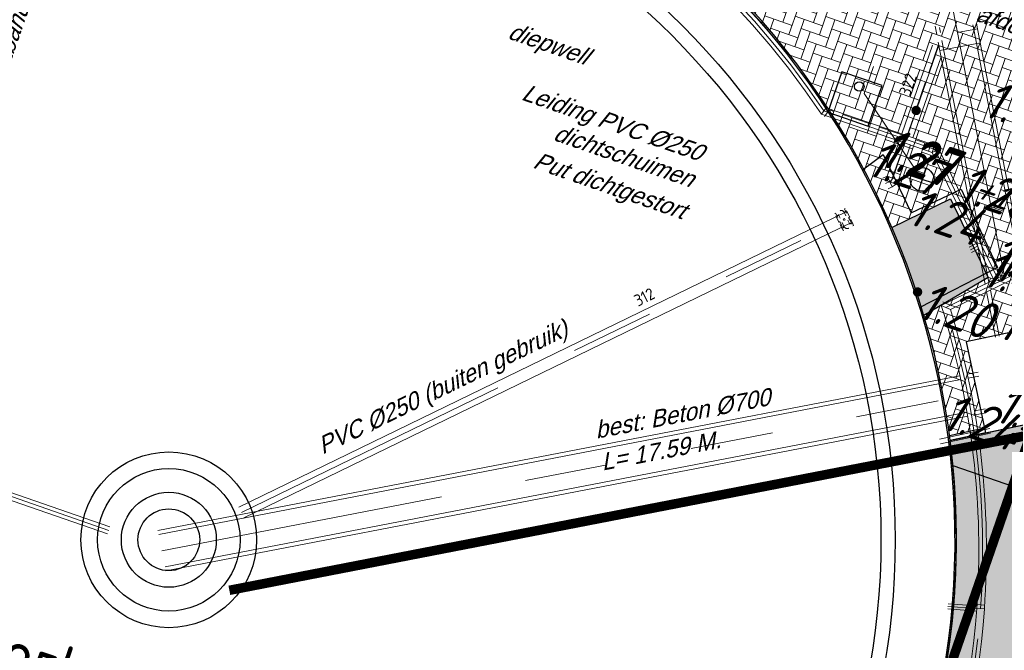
# Model space of a CAD drawing. Header units: metres. Extents: x 128615 to 129083, y 455669 to 456034.
# Tile 100 of 158: x 128841 to 128862, y 455804 to 455817. Entities that reach past the tile are written whole.
import ezdxf
from ezdxf.enums import TextEntityAlignment as Align
from ezdxf.lldxf.tags import DXFTag

# ---------------------------------------------------------------- set-up
doc = ezdxf.new("R2010")
doc.units = ezdxf.units.M
for name, pattern in [('DASHED', [19.049999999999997, 12.7, -6.35]), ('RI-AWZI_PROCESLEIDING', [18.450000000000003, 6, -1.8, 1.75, -1.8, 1.75, -1.8, 1.75, -1.8]), ('RI-AWZI_SLIBLEIDING', [11, 5, -3, 0, -3]), ('RI-AWZI_TERREINRIOLERING', [19.8, 6, -1.8, 2.4, -1.8, 1.8, -1.8, 2.4, -1.8])]:
    doc.linetypes.add(name, pattern=pattern)
for name, color, linetype, lineweight in [('B-CO-BC-BETONVORM-G', 50, 'Continuous', 18), ('B-WE-OG-HOOGTELIJN-G', 7, 'Continuous', 18), ('B-XX-RI-AWZI_PROCESLEIDING-G', 30, 'RI-AWZI_PROCESLEIDING', 18), ('B-XX-RI-AWZI_SLIBLEIDING-G', 40, 'RI-AWZI_SLIBLEIDING', 18), ('B-XX-RI-AWZI_TERREINRIOLERING-G', 10, 'RI-AWZI_TERREINRIOLERING', 18), ('B-XX-VH-BESTRATING-V', 1, 'Continuous', 18), ('B-XX-VH-BETONPLAAT-V', 1, 'Continuous', 18), ('X-XX-AL-T25', 7, 'Continuous', 25)]:
    doc.layers.add(name, color=color, linetype=linetype, lineweight=lineweight)
for name, color, linetype in [('B-ME-WA-HYDRANT-G', 7, 'Continuous'), ('B-XX-GR-GRAS-G', 90, 'Continuous'), ('B-XX-GR-KRUIDEN-G', 98, 'Continuous'), ('B-XX-KL-ELEKTRA-G_HDSR', 190, 'HDSR_Elektra'), ('B-XX-OG-BEBOUWING-G', 1, 'Continuous'), ('B-XX-RI-AWZI_PROCESLEIDING-T25_HDSR', 7, 'Continuous'), ('B-XX-VH-BESTRATING-T25', 7, 'Continuous'), ('B-XX-VH-KANTVERHARDING-G', 60, 'Continuous')]:
    doc.layers.add(name, color=color, linetype=linetype)
doc.styles.add('ISO', font='Iso.shx', dxfattribs={"height": 50})
doc.styles.get("Standard").update_dxf_attribs({"font": 'arial.ttf'})
doc.styles.add('TAUW-ISOCP', font='tcb_isocp.shx')
doc.styles.add('tcb_isocp', font='tcb_isocp.shx')
doc.styles.add('WB025', font='ISO.SHX', dxfattribs={"height": 2.5})
tags = doc.linetypes.add('HDSR_Elektra', pattern='A,25,-2,["E",Standard,S=1.5,R=0,X=0,Y=-0.75],-4', length=31).pattern_tags.tags
tags[6] = DXFTag(74, 10)
pattern_1 = [(340.9065815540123, (128738.9979208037, 455858.1422880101), (0.8077808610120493, 0.3923519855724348), [0.3174999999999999, -0.9525]), (70.90658155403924, (128739.0960088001, 455857.9403427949), (-0.3923519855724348, 0.8077808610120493), [0.3174999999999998, -0.9524999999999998])]
pattern_2 = [(340.9065815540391, (128738.9979208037, 455858.1422880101), (0.1269369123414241, 0.124052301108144), [0, -0.1587499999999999])]

# ---------------------------------------------------------------- blocks, each defined once
blk = doc.blocks.new('meAF250T-Z')
for p, q in [((-250, 159.5), (-247, 162.5)), ((-250, 159.5), (-250, -159.5)), ((-247, 200), (-247, -200)), ((-247, 200), (-228, 200)), ((-228, -200), (-228, 200)), ((-221.746318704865, 144.1011502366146), (-189.318191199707, 136.8474901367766)), ((-189.3141596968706, 143.7704380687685), (-189.4775952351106, -136.8831463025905)), ((-60.68584030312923, 143.7704380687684), (-60.6818088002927, 136.8474901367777)), ((-28.25368129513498, 144.1011502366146), (-60.68180880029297, 136.8474901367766)), ((-60.6818088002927, 136.8474901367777), (-60.67803365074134, -136.8483345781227)), ((-3, 200), (-22, 200)), ((-22, -200), (-22, 200)), ((-3, 200), (-3, -200)), ((0, 159.5), (-3, 162.5)), ((0, 159.5), (0, -159.5)), ((-247, -162.5), (-250, -159.5)), ((-228, -200), (-247, -200)), ((-189.3219663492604, -136.8483345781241), (-221.746318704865, -144.1011502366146)), ((-60.67803365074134, -136.8483345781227), (-60.68584030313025, -143.7704380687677)), ((-60.67803365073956, -136.8483345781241), (-28.25368129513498, -144.1011502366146)), ((-22, -200), (-3, -200)), ((-3, -162.5), (0, -159.5))]:
    blk.add_line(p, q)
blk.add_lwpolyline([(-140, 15.00000000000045), (-110, 15.00000000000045), (-110, -14.99999999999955), (-140, -14.99999999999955)], close=True)
for centre, radius, start, end in [((-220, 151.908222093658), 8, 180, 257.3913932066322), ((-124.9999999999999, 140.0000000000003), 64.42458646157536, 3.355143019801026, 176.6448569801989), ((-30, 151.908222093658), 8, 282.6086067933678, 7.016477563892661e-15), ((-220, -151.908222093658), 8.000000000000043, 102.6086067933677, 180), ((-125.0000000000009, -139.9999999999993), 64.42458646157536, 177.2010900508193, 356.6448569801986), ((-30, -151.908222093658), 8.000000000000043, 7.016477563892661e-15, 77.39139320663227)]:
    blk.add_arc(centre, radius, start, end)
for p in [(-250, 0), (-125, 204.4245864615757), (0, 0)]:
    blk.add_point(p)
blk = doc.blocks.new('zuhydrt1')
for p, q in [((0, -0.5), (0, 0.5035136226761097)), ((-0.5, 0), (0.5, 0))]:
    blk.add_line(p, q)
at = {"color": 15}
blk.add_line((0, -0.5), (0, -0.5), dxfattribs=at)
blk.add_line((0, -0.5), (0, -0.5), dxfattribs=at)
blk.add_circle((0, 0), 0.5)

msp = doc.modelspace()

# ---------------------------------------------------------------- hatches: boundary and pattern name
at = {"layer": 'B-XX-GR-GRAS-G'}
h = msp.add_hatch(dxfattribs=at)
h.set_pattern_fill('CROSS', color=256, scale=0.09999999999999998, angle=-116.5632943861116, style=0)
h.set_pattern_definition(pattern_1)
h.paths.add_polyline_path([(128845.8675353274, 455784.6485665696), (128847.5685110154, 455784.0597697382), (128847.7647766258, 455784.6267616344), (128846.0638009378, 455785.2155584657)])
h.paths.add_polyline_path([(128967.1055860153, 455860.4144094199), (128969.4210054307, 455866.8918425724), (128880.9006920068, 455904.409712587), (128810.0577815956, 455927.1027515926), (128808.0815679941, 455921.3936663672), (128811.5859768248, 455919.9881814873), (128842.9440111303, 455909.6012506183), (128874.3253125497, 455899.2845629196), (128897.3942134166, 455890.0887698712), (128932.249899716, 455875.2515896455), (128958.9784740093, 455863.874893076)])
edge = h.paths.add_edge_path()
edge.add_line((128984.0843231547, 455804.1850891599), (128953.5143684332, 455822.3927003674))
edge.add_line((128953.5143684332, 455822.3927003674), (128931.0817976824, 455759.6371250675))
edge.add_line((128931.0817976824, 455759.6371250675), (128923.691293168, 455762.2048782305))
edge.add_line((128923.691293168, 455762.2048782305), (128914.0269830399, 455765.5502024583))
edge.add_line((128914.0269830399, 455765.5502024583), (128897.845598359, 455770.6508317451))
edge.add_line((128897.845598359, 455770.6508317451), (128884.7246261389, 455774.2573768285))
edge.add_line((128884.7246261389, 455774.2573768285), (128872.548293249, 455777.8537726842))
edge.add_line((128872.548293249, 455777.8537726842), (128866.079626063, 455781.0475949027))
edge.add_line((128866.079626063, 455781.0475949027), (128866.0212588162, 455781.0678178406))
edge.add_line((128866.0212588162, 455781.0678178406), (128863.5642032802, 455773.7248399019))
edge.add_line((128863.5642032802, 455773.7248399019), (128871.5285838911, 455771.3053608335))
edge.add_line((128871.5285838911, 455771.3053608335), (128871.6722959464, 455771.410655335))
edge.add_arc((128873.3846396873, 455770.369334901), 2.004113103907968, 78.24944847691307, 148.6951358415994, ccw=False)
edge.add_line((128873.7927796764, 455772.3314488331), (128875.0821999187, 455772.0165345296))
edge.add_line((128875.0821999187, 455772.0165345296), (128927.2955738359, 455757.61301808))
edge.add_line((128927.2955738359, 455757.61301808), (128956.895554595, 455749.1705929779))
edge.add_line((128956.895554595, 455749.1705929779), (128984.0843231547, 455804.1850891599))
h = msp.add_hatch(dxfattribs=at)
h.set_pattern_fill('DOTS', color=256, scale=0.09999999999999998, angle=-116.5632943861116, style=0)
h.set_pattern_definition(pattern_2)
edge = h.paths.add_edge_path()
edge.add_line((128828.9802499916, 455818.8753104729), (128832.0014996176, 455827.691727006))
edge.add_line((128832.0014996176, 455827.691727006), (128839.6962634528, 455825.01205601))
edge.add_line((128839.6962634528, 455825.01205601), (128847.2295701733, 455822.3886118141))
edge.add_arc((128844.4592124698, 455806.0338404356), 16.58774935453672, 80.3858485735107, 190.0172091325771)
edge.add_line((128828.1243341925, 455803.1485015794), (128824.034348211, 455804.6880444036))
edge.add_line((128824.034348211, 455804.6880444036), (128827.3804409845, 455814.2068506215))
edge.add_line((128827.3804409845, 455814.2068506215), (128828.7857421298, 455818.307710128))
edge.add_line((128828.7857421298, 455818.307710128), (128829.4637832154, 455818.0730045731))
edge.add_line((128829.4637832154, 455818.0730045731), (128829.377477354, 455817.8236754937))
edge.add_line((128829.377477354, 455817.8236754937), (128830.4378732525, 455817.4566168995))
edge.add_line((128830.4378732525, 455817.4566168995), (128830.8067505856, 455818.5222669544))
edge.add_line((128830.8067505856, 455818.5222669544), (128829.7463546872, 455818.8893255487))
edge.add_line((128829.7463546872, 455818.8893255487), (128829.6600488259, 455818.6399964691))
edge.add_line((128829.6600488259, 455818.6399964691), (128828.9802499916, 455818.8753104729))
h = msp.add_hatch(dxfattribs=at)
h.set_pattern_fill('CROSS', color=256, scale=0.09999999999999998, angle=-116.5632943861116, style=0)
h.set_pattern_definition(pattern_1)
h.paths.add_polyline_path([(128776.6499536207, 455806.6590685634), (128776.258024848, 455806.1407220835), (128775.6439353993, 455806.3532906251), (128775.6563360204, 455807.0030116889), (128776.2780894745, 455807.1919928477)], flags=16)
h.paths.add_polyline_path([(128775.8470577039, 455806.4984893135), (128776.2439520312, 455806.3611033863), (128776.4205910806, 455806.8713960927), (128776.0236967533, 455807.00878202)], flags=0)
h.paths.add_polyline_path([(128823.7268470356, 455791.2124598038), (128825.4278227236, 455790.6236629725), (128825.624088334, 455791.1906548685), (128823.923112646, 455791.7794516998)], flags=16)
h.paths.add_polyline_path([(128847.1121172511, 455784.2177515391), (128847.5685110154, 455784.0597697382), (128847.5304863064, 455784.2200212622), (128847.3773920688, 455784.2428481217)], flags=16)
edge = h.paths.add_edge_path()
edge.add_line((128756.5752368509, 455815.2638754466), (128754.6963947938, 455809.7047080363))
edge.add_line((128754.6963947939, 455809.7047080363), (128774.7797492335, 455801.9906440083))
edge.add_line((128774.7797492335, 455801.9906440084), (128793.6903473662, 455795.4446949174))
edge.add_line((128793.6903473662, 455795.4446949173), (128824.7323112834, 455785.9985302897))
edge.add_line((128824.7323112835, 455785.9985302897), (128849.5897289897, 455778.8365583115))
edge.add_arc((128849.0360099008, 455776.9147375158), 1.999999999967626, 38.44325241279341, 73.92713842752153, ccw=False)
edge.add_line((128850.6024585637, 455778.158215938), (128851.6524541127, 455777.4549122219))
edge.add_line((128851.6524541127, 455777.4549122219), (128858.7863596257, 455775.3306783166))
edge.add_line((128858.7863596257, 455775.3306783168), (128861.4020115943, 455782.879947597))
edge.add_line((128861.4020115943, 455782.879947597), (128860.9950774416, 455783.0209411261))
edge.add_line((128860.9950774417, 455783.020941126), (128860.7365559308, 455782.8648072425))
edge.add_arc((128855.7646590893, 455783.3167730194), 4.992397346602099, -192.77180062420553, -5.194144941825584, ccw=False)
edge.add_line((128850.8957822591, 455784.4204349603), (128849.430526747, 455784.8790451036))
edge.add_line((128849.430526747, 455784.8790451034), (128801.8331784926, 455798.989894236))
edge.add_line((128801.8331784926, 455798.9898942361), (128772.2414243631, 455809.5352047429))
edge.add_line((128772.2414243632, 455809.5352047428), (128758.9951107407, 455814.2661693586))
edge.add_line((128758.9951107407, 455814.2661693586), (128756.5752368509, 455815.2638754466))
h = msp.add_hatch(dxfattribs=at)
h.set_pattern_fill('DOTS', color=256, scale=0.09999999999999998, angle=-116.5632943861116, style=0)
h.set_pattern_definition(pattern_2)
edge = h.paths.add_edge_path()
edge.add_line((128864.8800774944, 455793.7491920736), (128863.7475410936, 455790.3284821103))
edge.add_line((128863.7475410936, 455790.3284821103), (128863.0902428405, 455788.3431801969))
edge.add_line((128863.0902428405, 455788.3431801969), (128856.9452752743, 455790.4702755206))
edge.add_line((128856.9452752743, 455790.4702755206), (128857.0761190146, 455790.848270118))
edge.add_line((128857.0761190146, 455790.848270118), (128855.9421352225, 455791.2408013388))
edge.add_line((128855.9421352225, 455791.2408013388), (128855.8112914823, 455790.8628067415))
edge.add_line((128855.8112914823, 455790.8628067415), (128855.7167928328, 455790.8955176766))
edge.add_line((128855.7167928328, 455790.8955176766), (128855.5205272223, 455790.3285257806))
edge.add_line((128855.5205272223, 455790.3285257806), (128855.6150258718, 455790.2958148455))
edge.add_line((128855.6150258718, 455790.2958148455), (128855.4841821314, 455789.9178202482))
edge.add_line((128855.4841821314, 455789.9178202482), (128856.6181659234, 455789.5252890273))
edge.add_line((128856.6181659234, 455789.5252890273), (128856.7490096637, 455789.9032836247))
edge.add_line((128856.7490096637, 455789.9032836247), (128862.9016433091, 455787.7735346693))
edge.add_line((128862.9016433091, 455787.7735346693), (128861.2938687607, 455782.9174166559))
edge.add_line((128861.2938687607, 455782.9174166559), (128860.9950774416, 455783.020941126))
edge.add_line((128860.9950774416, 455783.020941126), (128860.1674346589, 455782.9854017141))
edge.add_line((128860.1674346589, 455782.9854017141), (128854.9965156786, 455784.6038470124))
edge.add_line((128854.9965156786, 455784.6038470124), (128849.8342556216, 455786.2195821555))
edge.add_line((128849.8342556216, 455786.2195821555), (128837.8049622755, 455789.7858216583))
edge.add_line((128837.8049622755, 455789.7858216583), (128831.9240329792, 455791.529299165))
edge.add_line((128831.9240329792, 455791.529299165), (128826.0690273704, 455793.2650912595))
edge.add_line((128826.0690273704, 455793.2650912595), (128814.1604895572, 455796.7955312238))
edge.add_line((128814.1604895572, 455796.7955312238), (128802.5396316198, 455800.2406847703))
edge.add_line((128802.5396316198, 455800.2406847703), (128798.7130571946, 455801.5879591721))
edge.add_line((128798.7130571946, 455801.5879591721), (128795.4416960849, 455802.7545433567))
edge.add_line((128795.4416960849, 455802.7545433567), (128796.1049902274, 455804.6877747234))
edge.add_line((128796.1049902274, 455804.6877747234), (128821.0751174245, 455796.2292981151))
edge.add_line((128821.0751174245, 455796.2292981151), (128823.5661864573, 455803.3468910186))
edge.add_line((128823.5661864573, 455803.3468910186), (128828.4802083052, 455801.5813293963))
edge.add_arc((128844.4592125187, 455806.0338404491), 16.58774940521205, 195.5703673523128, 198.1409952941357)
edge.add_line((128828.695987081, 455800.8691377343), (128825.5619695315, 455799.3710783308))
edge.add_line((128825.5619695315, 455799.3710783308), (128827.5691900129, 455795.2661662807))
edge.add_line((128827.5691900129, 455795.2661662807), (128830.7040404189, 455796.7629898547))
edge.add_arc((128844.4592124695, 455806.033840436), 16.58774935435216, 213.9795823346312, 367.1917486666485)
edge.add_line((128860.9164616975, 455808.1104666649), (128860.9146310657, 455808.1249232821))
edge.add_line((128860.9146310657, 455808.1249232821), (128863.6185042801, 455808.7004238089))
edge.add_line((128863.6185042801, 455808.7004238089), (128863.2317115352, 455810.5176922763))
edge.add_line((128863.2317115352, 455810.5176922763), (128864.1825756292, 455810.720077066))
edge.add_line((128864.1825756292, 455810.720077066), (128870.0507916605, 455808.6887799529))
edge.add_line((128870.0507916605, 455808.6887799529), (128868.8786824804, 455805.3543247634))
edge.add_line((128868.8786824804, 455805.3543247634), (128866.2012134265, 455797.7395475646))
edge.add_line((128866.2012134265, 455797.7395475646), (128865.0686770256, 455794.3188376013))
edge.add_line((128865.0686770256, 455794.3188376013), (128858.2686073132, 455796.6726981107))
edge.add_line((128858.2686073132, 455796.6726981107), (128858.0723417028, 455796.1057062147))
edge.add_line((128858.0723417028, 455796.1057062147), (128864.8800774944, 455793.7491920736))
at = {"layer": 'B-XX-GR-KRUIDEN-G'}
h = msp.add_hatch(dxfattribs=at)
h.set_pattern_fill('SWAMP', color=256, scale=0.2, angle=-116.5632943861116, style=0)
h.set_pattern_definition([(340.9065815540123, (128738.9979208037, 455858.1422880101), (3.839350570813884, 3.326515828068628), [0.6349999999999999, -4.444999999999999]), (70.90658155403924, (128739.2979540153, 455858.0384307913), (-0.9611808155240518, 4.988231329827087), [0.3174999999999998, -8.481319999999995]), (70.90658155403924, (128739.3729632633, 455858.0124661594), (-0.9611808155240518, 4.988231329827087), [0.2539999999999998, -8.544819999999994]), (70.90658155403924, (128739.2229447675, 455858.0643954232), (-0.9611808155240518, 4.988231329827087), [0.2539999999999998, -8.544819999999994]), (40.90658155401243, (128739.4479706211, 455857.9865021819), (-0.9611719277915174, 4.988233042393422), [0.2032, -4.876799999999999]), (100.9065815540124, (128739.1479374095, 455858.0903594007), (-4.8005224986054, 1.661717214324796), [0.2032, -4.8768])])
edge = h.paths.add_edge_path()
edge.add_line((128948.4118116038, 455833.4579504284), (128948.6455033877, 455826.0782791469))
edge.add_line((128948.6455033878, 455826.0782791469), (128943.9095911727, 455812.3966981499))
edge.add_line((128943.9095911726, 455812.3966981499), (128941.3888850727, 455813.2785094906))
edge.add_line((128941.3888850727, 455813.2785094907), (128942.1339618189, 455815.4309623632))
edge.add_arc((128932.745274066, 455818.888458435), 10.00508554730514, -20.21683048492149, 71.17534409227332)
edge.add_line((128935.9736453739, 455828.358376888), (128892.1860483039, 455843.579290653))
edge.add_arc((128893.6952972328, 455847.9211051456), 4.596649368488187, -157.04283936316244, -109.16785423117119, ccw=False)
edge.add_arc((128894.4307678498, 455848.232645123), 5.395382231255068, 162.5112662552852, 202.9571606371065, ccw=False)
edge.add_line((128889.2847814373, 455849.8540560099), (128901.8557516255, 455885.6735668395))
edge.add_line((128901.8557516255, 455885.6735668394), (128887.2242848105, 455890.7225570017))
edge.add_line((128887.2242848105, 455890.7225570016), (128887.1817624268, 455890.5997140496))
edge.add_line((128887.1817624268, 455890.5997140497), (128874.5146120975, 455895.1035688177))
edge.add_line((128874.5146120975, 455895.1035688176), (128873.5283828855, 455892.2544503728))
edge.add_arc((128867.280722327, 455871.995513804), 21.20041917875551, 72.86074229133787, 176.4358647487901)
edge.add_line((128846.121308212, 455873.313454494), (128835.0103701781, 455877.1887525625))
edge.add_arc((128817.5916042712, 455889.2204382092), 21.17014088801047, -34.63404912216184, -24.22743715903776)
edge.add_line((128836.8971577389, 455880.5330640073), (128837.0847450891, 455880.5150973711))
edge.add_line((128837.0847450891, 455880.5150973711), (128838.2442237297, 455883.7950644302))
edge.add_line((128838.2442237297, 455883.7950644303), (128838.0851409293, 455883.9110295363))
edge.add_arc((128817.5916042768, 455889.2204382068), 21.17014088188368, -14.52468191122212, 21.05836036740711)
edge.add_line((128837.3478955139, 455896.8272655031), (128838.4437976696, 455897.45125095))
edge.add_line((128838.4437976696, 455897.45125095), (128836.9196742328, 455900.519436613))
edge.add_line((128836.9196742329, 455900.519436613), (128835.8290882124, 455899.9707426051))
edge.add_arc((128817.5916042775, 455889.2204382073), 21.17014088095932, 30.51773535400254, 65.7725628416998)
edge.add_line((128826.2789784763, 455908.5259916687), (128826.2969451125, 455908.713579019))
edge.add_line((128826.2969451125, 455908.7135790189), (128823.0169780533, 455909.8730576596))
edge.add_line((128823.0169780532, 455909.8730576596), (128822.9010129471, 455909.7139748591))
edge.add_arc((128817.591604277, 455889.2204382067), 21.17014088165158, 75.47531808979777, 155.5873596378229)
edge.add_line((128798.3142327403, 455897.9701702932), (128798.1176121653, 455897.9799474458))
edge.add_line((128798.1176121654, 455897.9799474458), (128797.7211869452, 455896.8585281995))
edge.add_line((128797.7211869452, 455896.8585281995), (128793.8072384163, 455898.2133509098))
edge.add_arc((128775.6531717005, 455909.0573338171), 21.14620778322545, -30.85117203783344, -24.45064201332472)
edge.add_line((128794.9029489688, 455900.3047239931), (128795.4902118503, 455900.2458409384))
edge.add_line((128795.4902118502, 455900.2458409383), (128796.7020683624, 455903.7467742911))
edge.add_line((128796.7020683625, 455903.746774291), (128796.1976420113, 455904.0486570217))
edge.add_arc((128775.6531716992, 455909.057333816), 21.14620778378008, -13.70124981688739, 21.18853243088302)
edge.add_line((128795.3698146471, 455916.7003760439), (128797.9082227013, 455917.9559061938))
edge.add_line((128797.9082227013, 455917.9559061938), (128796.4067381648, 455921.1222890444))
edge.add_line((128796.4067381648, 455921.1222890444), (128793.8362756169, 455919.8525566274))
edge.add_arc((128775.6531717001, 455909.0573338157), 21.1462077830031, 30.69740409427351, 65.54935799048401)
edge.add_line((128784.4057815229, 455928.3071110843), (128784.4646645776, 455928.8943739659))
edge.add_line((128784.4646645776, 455928.8943739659), (128780.9637312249, 455930.1062304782))
edge.add_line((128780.9637312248, 455930.1062304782), (128780.6618484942, 455929.6018041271))
edge.add_arc((128775.6531717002, 455909.0573338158), 21.14620778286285, 76.298750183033, 155.5095457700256)
edge.add_line((128756.4094808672, 455917.8233173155), (128755.8262168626, 455917.8979581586))
edge.add_line((128755.8262168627, 455917.8979581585), (128754.6142224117, 455914.3971073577))
edge.add_line((128754.6142224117, 455914.3971073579), (128755.1121866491, 455914.0802848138))
edge.add_arc((128775.6531716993, 455909.057333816), 21.1462077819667, 166.2589379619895, 191.7043835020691)
edge.add_line((128754.9466508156, 455904.7675673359), (128751.1985842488, 455903.6584638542))
edge.add_line((128751.1985842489, 455903.6584638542), (128751.1173775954, 455903.9197317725))
edge.add_line((128751.1173775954, 455903.9197317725), (128741.4969709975, 455907.2999279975))
edge.add_line((128741.4969709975, 455907.2999279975), (128757.0495062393, 455938.2990116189))
edge.add_line((128757.0495062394, 455938.2990116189), (128795.963293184, 455925.5684809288))
edge.add_line((128795.963293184, 455925.5684809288), (128808.0815679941, 455921.3936663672))
edge.add_line((128808.0815679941, 455921.3936663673), (128811.5859768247, 455919.9881814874))
edge.add_line((128811.5859768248, 455919.9881814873), (128842.9440111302, 455909.6012506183))
edge.add_line((128842.9440111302, 455909.6012506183), (128874.3253125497, 455899.2845629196))
edge.add_line((128874.3253125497, 455899.2845629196), (128897.3942134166, 455890.0887698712))
edge.add_line((128897.3942134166, 455890.0887698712), (128932.249899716, 455875.2515896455))
edge.add_line((128932.249899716, 455875.2515896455), (128958.9784740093, 455863.874893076))
edge.add_line((128958.9784740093, 455863.8748930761), (128948.4118116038, 455833.4579504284))
h.paths.add_polyline_path([(128845.694092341, 455904.4570519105), (128848.0856081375, 455905.5477301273), (128849.2310223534, 455903.2376735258), (128848.6444501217, 455901.5319182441), (128846.8291906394, 455902.1678003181)], flags=16)
at = {"layer": 'B-XX-VH-BESTRATING-V'}
h = msp.add_hatch(dxfattribs=at)
h.set_pattern_fill('BRICK', color=256, scale=0.03307086, angle=-116.5097316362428)
h.set_pattern_definition([(340.9065815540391, (128783.8454226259, 455851.7425535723), (0.0686929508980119, 0.1984471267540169), []), (70.90658155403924, (128783.8454226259, 455851.7425535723), (-0.3968942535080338, 0.1373859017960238), [0.2099999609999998, -0.2099999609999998]), (70.90658155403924, (128784.0438697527, 455851.6738606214), (-0.3968942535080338, 0.1373859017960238), [-0.2099999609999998, 0.2099999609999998])])
edge = h.paths.add_edge_path()
edge.add_line((128861.4038347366, 455782.8793159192), (128861.7947090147, 455782.7438867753))
edge.add_line((128861.7947090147, 455782.7438867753), (128870.8909128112, 455809.4955534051))
edge.add_arc((128866.1659803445, 455811.131100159), 4.999999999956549, 340.9065815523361, 430.9065815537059)
edge.add_line((128867.8015270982, 455815.8560326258), (128851.089812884, 455821.6408327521))
edge.add_line((128851.089812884, 455821.6408327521), (128850.9690239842, 455821.2908317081))
edge.add_line((128850.9690239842, 455821.2908317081), (128867.6706833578, 455815.4780380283))
edge.add_arc((128866.1659803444, 455811.1311001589), 4.599999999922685, -19.09341844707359, 70.90658155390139, ccw=False)
edge.add_line((128870.5129182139, 455809.6263971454), (128861.4038347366, 455782.8793159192))
h = msp.add_hatch(dxfattribs=at)
h.set_pattern_fill('AR-HBONE', color=256, scale=0.001999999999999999, angle=-71.56329438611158, style=0)
h.set_pattern_definition([(70.90658155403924, (128858.2873194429, 455816.4036909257), (-0.1255526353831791, 0.2584898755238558), [0.6095999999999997, -0.2031999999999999]), (160.9065815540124, (128858.3537880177, 455816.5957120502), (-0.1255526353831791, 0.2584898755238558), [0.6095999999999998, -0.2031999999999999])])
h.paths.add_polyline_path([(128860.0047439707, 455817.9940533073), (128852.2490111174, 455820.6787189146, -0.1387956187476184), (128858.7688282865, 455814.4236153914)])
edge = h.paths.add_edge_path()
edge.add_line((128860.9016832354, 455808.2244074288), (128861.6415052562, 455808.3818733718))
edge.add_line((128861.6415052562, 455808.3818733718), (128861.2547125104, 455810.1991418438))
edge.add_line((128861.2547125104, 455810.1991418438), (128864.1889841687, 455810.8236810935))
edge.add_line((128864.1889841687, 455810.8236810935), (128870.0834504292, 455808.7831278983))
edge.add_line((128870.0834504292, 455808.7831278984), (128870.3900699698, 455809.6689213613))
edge.add_arc((128866.1659803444, 455811.1311001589), 4.469999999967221, -19.09341844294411, 70.90658155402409)
edge.add_line((128867.6281591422, 455815.3551897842), (128865.6468579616, 455816.0410219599))
edge.add_line((128865.6468579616, 455816.04102196), (128865.6320736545, 455815.9983411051))
edge.add_line((128865.6320736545, 455815.9983411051), (128865.2541070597, 455816.1292657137))
edge.add_line((128865.2541070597, 455816.1292657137), (128865.2688633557, 455816.1718657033))
edge.add_line((128865.2688633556, 455816.1718657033), (128860.0047439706, 455817.9940533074))
edge.add_line((128860.0047439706, 455817.9940533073), (128858.7688282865, 455814.4236153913))
edge.add_arc((128844.4592124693, 455806.0338404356), 16.58774935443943, 23.340030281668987, 30.383236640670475, ccw=False)
edge.add_line((128859.6895830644, 455812.6056925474), (128860.9209354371, 455813.2076095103))
edge.add_line((128860.9209354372, 455813.2076095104), (128861.7165791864, 455811.5520491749))
edge.add_line((128861.7165791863, 455811.5520491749), (128860.3613994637, 455810.7533613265))
edge.add_arc((128844.4592124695, 455806.0338404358), 16.58774935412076, 7.588609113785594, 16.530066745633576, ccw=False)
h.paths.add_polyline_path([(128857.727515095, 455816.1970599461), (128857.37349271, 455815.4889608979), (128857.7089080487, 455815.321266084), (128858.0629304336, 455816.0293651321)], flags=24)
at = {"layer": 'B-XX-VH-BETONPLAAT-V'}
msp.add_hatch(color=256, dxfattribs=at).paths.add_polyline_path([(128861.7165791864, 455811.5520491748), (128860.9209354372, 455813.2076095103), (128859.6895830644, 455812.6056925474, -0.02972281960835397), (128860.3613994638, 455810.7533613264)])

# ---------------------------------------------------------------- linework, layer by layer
at = {"layer": 'B-CO-BC-BETONVORM-G', "linetype": 'Continuous'}
for p, q in [((128861.068667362, 455816.7096789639), (128861.495730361, 455816.7924772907)), ((128861.0686738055, 455816.7096821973), (128861.4957311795, 455816.7924730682)), ((128860.6987290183, 455816.3323779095), (128861.5528272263, 455816.4979564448)), ((128860.6987348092, 455816.3323706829), (128861.5528306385, 455816.4979614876)), ((128859.866619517, 455813.7249391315), (128859.6303651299, 455813.806694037)), ((128859.6977192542, 455813.4625554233), (128859.5884716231, 455813.6874219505)), ((128859.8257420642, 455813.6068119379), (128859.5894876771, 455813.6885668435))]:
    msp.add_line(p, q, dxfattribs=at)
at = {"layer": 'B-CO-BC-BETONVORM-G'}
for points in [[(128860.633238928, 455816.6701902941), (128860.5988221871, 455816.8477089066, 0.04478071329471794)], [(128862.3827415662, 455811.770806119), (128861.4122842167, 455816.7762988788), (128861.412284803, 455816.7762958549), (128861.3935886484, 455816.8727290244, 0.04628558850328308)], [(128862.4618709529, 455811.8092498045), (128861.495730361, 455816.7924772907), (128861.4957311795, 455816.7924730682), (128861.4724946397, 455816.9123251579, 0.04644667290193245)], [(128860.7121449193, 455816.7097864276), (128860.6916315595, 455816.8155925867, 0.04494517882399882)], [(128859.8450171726, 455814.4269930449), (128859.5894876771, 455813.6885668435, -0.1989123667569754), (128859.5884716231, 455813.6874219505), (128859.4982697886, 455813.6435989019)], [(128860.0812715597, 455814.3452381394), (128859.8257420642, 455813.6068119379, -0.1989123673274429), (128859.6977192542, 455813.4625554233), (128859.6075174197, 455813.4187323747)]]:
    msp.add_lwpolyline(points, format="xyb", dxfattribs=at)
for points in [[(128860.5437855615, 455816.4462859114), (128859.8973403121, 455814.5781958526)], [(128861.6519584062, 455811.4157673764), (128860.6648687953, 455816.5070471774)], [(128861.731087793, 455811.4542110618), (128860.7437747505, 455816.5466432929)], [(128860.7239339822, 455816.2023966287), (128860.1335946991, 455814.4964409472)], [(128845.9358097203, 455806.7209739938), (128858.7424119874, 455812.9428469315)], [(128846.0386406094, 455806.4929900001), (128858.8516596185, 455812.7179804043)], [(128861.8682020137, 455810.3004141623), (128861.6834793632, 455811.2531980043)], [(128861.9513535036, 455810.3181123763), (128861.7626087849, 455811.2916417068)], [(128844.2307078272, 455806.2318183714), (128861.1226178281, 455809.4883621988)], [(128844.2467984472, 455806.1483552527), (128861.1406168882, 455809.4052670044)], [(128861.2797759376, 455809.5186602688), (128861.5046058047, 455809.5620045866)], [(128861.2977573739, 455809.4355616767), (128861.5206964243, 455809.4785414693)], [(128861.4302683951, 455808.7482183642), (128861.65320741, 455808.7911981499)], [(128844.3793094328, 455805.4610119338), (128861.2731278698, 455808.7179236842)], [(128844.3954000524, 455805.377548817), (128861.2873100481, 455808.6340926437)], [(128861.444468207, 455808.6643907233), (128861.6692980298, 455808.7077350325)]]:
    msp.add_lwpolyline(points, dxfattribs=at)
at = {"layer": 'B-XX-GR-GRAS-G'}
msp.add_line((128861.6623232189, 455808.2840643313), (128860.9146310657, 455808.1249232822), dxfattribs=at)
msp.add_lwpolyline([(128828.9802499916, 455818.8753104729), (128832.0014996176, 455827.691727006), (128839.6962634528, 455825.01205601), (128847.2295701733, 455822.3886118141, 0.5185243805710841), (128828.1243341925, 455803.1485015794), (128824.034348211, 455804.6880444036), (128827.3804409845, 455814.2068506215), (128828.7857421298, 455818.307710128), (128828.7857421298, 455818.307710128), (128829.4637832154, 455818.0730045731), (128829.377477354, 455817.8236754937), (128830.4378732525, 455817.4566168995), (128830.8067505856, 455818.5222669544), (128829.7463546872, 455818.8893255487), (128829.6600488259, 455818.6399964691)], format="xyb", close=True, dxfattribs=at)
for points in [[(128830.7040404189, 455796.7629898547, 0.7898386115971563), (128860.9164616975, 455808.1104666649), (128860.9146310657, 455808.1249232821), (128863.6185042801, 455808.7004238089), (128863.2317115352, 455810.5176922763), (128864.1825756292, 455810.720077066), (128870.0507916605, 455808.6887799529), (128868.8786824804, 455805.3543247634), (128866.2012134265, 455797.7395475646)], [(128862.2864102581, 455795.2819259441), (128858.268607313, 455796.6726981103), (128858.0723417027, 455796.1057062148), (128862.0879175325, 455794.7157049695), (128860.8995737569, 455791.2713935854), (128860.2550242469, 455789.3245979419), (128856.9452752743, 455790.4702755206), (128857.0761190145, 455790.8482701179), (128855.9421352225, 455791.2408013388), (128855.8112914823, 455790.8628067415), (128855.7167928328, 455790.8955176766), (128855.5205272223, 455790.3285257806), (128855.6150258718, 455790.2958148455), (128855.4841821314, 455789.9178202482), (128856.6181659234, 455789.5252890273), (128856.7490096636, 455789.9032836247), (128860.0664247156, 455788.7549524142), (128859.0995239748, 455785.834527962), (128846.7162751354, 455789.6003655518, 0.4019510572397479), (128860.9730383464, 455807.5981241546), (128865.8775653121, 455805.9004103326), (128863.4544914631, 455798.6766010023), (128862.2836077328, 455795.2828960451)]]:
    msp.add_lwpolyline(points, format="xyb", dxfattribs=at)
msp.add_lwpolyline([(128860.9730383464, 455807.5981241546), (128860.9146310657, 455808.1249232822)], dxfattribs=at)
at = {"layer": 'B-XX-KL-ELEKTRA-G_HDSR', "linetype": 'DASHED', "const_width": 0.1999999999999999}
for points in [[(128867.1563016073, 455780.9940848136), (128867.7758622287, 455782.7839340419), (128855.2906426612, 455787.1057228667), (128866.1665850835, 455818.5252425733)], [(128862.6071243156, 455808.2423132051), (128845.7341355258, 455804.9701191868)]]:
    msp.add_lwpolyline(points, dxfattribs=at)
at = {"layer": 'B-XX-OG-BEBOUWING-G'}
msp.add_lwpolyline([(128830.7040404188, 455796.7629898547, 14.44687831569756), (128828.6959870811, 455800.8691377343), (128825.5619695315, 455799.3710783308), (128827.569190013, 455795.2661662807)], format="xyb", close=True, dxfattribs=at)
msp.add_lwpolyline([(128847.578857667, 455822.2935399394, 18.86537060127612), (128850.927737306, 455821.2741885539)], format="xyb", dxfattribs=at)
at = {"layer": 'B-XX-OG-BEBOUWING-G', "ltscale": 0.005}
msp.add_lwpolyline([(128858.3396772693, 455815.037448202), (128859.1901651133, 455814.7430497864), (128859.484563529, 455815.5935376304), (128858.634075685, 455815.8879360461)], close=True, dxfattribs=at)
at = {"layer": 'B-XX-OG-BEBOUWING-G'}
for points in [[(128859.0681483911, 455813.8241967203), (128859.5022377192, 455814.1415605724), (128860.093581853, 455812.9177314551), (128861.145669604, 455813.4119810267), (128861.9130945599, 455811.7667180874), (128860.2759266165, 455810.9269506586)], [(128859.6895830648, 455812.6056925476), (128860.9209354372, 455813.2076095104), (128861.7165791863, 455811.5520491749), (128860.361399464, 455810.7533613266)], [(128861.6623232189, 455808.2840643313), (128863.61850428, 455808.7004238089), (128863.2108935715, 455810.6155013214), (128861.2547125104, 455810.1991418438), (128861.6623232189, 455808.2840643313)], [(128861.6623232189, 455808.2840643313), (128863.61850428, 455808.7004238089), (128863.2108935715, 455810.6155013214), (128861.2547125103, 455810.1991418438), (128861.6623232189, 455808.2840643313)]]:
    msp.add_lwpolyline(points, dxfattribs=at)
for centre, radius in [((128844.4592124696, 455806.0338404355), 15.3), ((128844.4592124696, 455806.0338404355), 15), ((128859.0022678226, 455815.5759198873), 0.09999999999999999), ((128844.4592124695, 455806.0338404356), 1.849999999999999), ((128844.4592124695, 455806.0338404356), 1.5), ((128844.4592124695, 455806.0338404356), 0.9999999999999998), ((128844.4592124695, 455806.0338404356), 0.6499999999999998)]:
    msp.add_circle(centre, radius, dxfattribs=at)
at = {"layer": 'B-XX-RI-AWZI_PROCESLEIDING-G'}
for points in [[(128862.0569148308, 455811.6125078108), (128861.0686824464, 455816.7096818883, -4.05797667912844e-07), (128861.0686820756, 455816.7096838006), (128860.9291246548, 455817.4295090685, 0.04429748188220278), (128851.2222304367, 455821.8456108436)], [(128859.9631443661, 455814.3861155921), (128859.7076148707, 455813.6476893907, -0.198912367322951), (128859.6430954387, 455813.5749886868), (128859.5528936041, 455813.5311656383)]]:
    msp.add_lwpolyline(points, format="xyb", dxfattribs=at)
for points in [[(128860.676436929, 455816.4473802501), (128860.0154675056, 455814.5373183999)], [(128845.9910325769, 455806.6088317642), (128858.7970358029, 455812.830413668)], [(128844.3130539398, 455805.8046835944), (128861.5869519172, 455809.1348698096)]]:
    msp.add_lwpolyline(points, dxfattribs=at)
at = {"layer": 'B-XX-RI-AWZI_PROCESLEIDING-T25_HDSR', "flags": 128}
msp.add_lwpolyline([(128860.2001567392, 455815.0710312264, 0, 0, 0), (128860.2971509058, 455815.0953649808, 0, 0.07651999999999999, 0), (128860.2897599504, 455815.0935107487, 0.07651999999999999, 0.14144, 0), (128860.2687510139, 455815.0882400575, 0.14144, 0.18476, 0), (128860.2372667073, 455815.0803413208, 0.18476, 0.2, 0), (128860.2001567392, 455815.0710312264, 0.2, 0.18476, 0), (128860.1630467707, 455815.0617211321, 0.18476, 0.14144, 0), (128860.1315624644, 455815.0538223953, 0.14144, 0.07651999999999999, 0), (128860.1105535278, 455815.0485517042, 0.07651999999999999, 0, 0), (128860.1031625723, 455815.0466974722, 0, 0, 0), (128860.2001567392, 455815.0710312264, 0, 0, 0), (128856.4418704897, 455813.9101414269, 0, 0, 0), (128856.0300396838, 455814.0526976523, 0, 0, 0)], format="xyseb", dxfattribs=at)
at = {"layer": 'B-XX-RI-AWZI_SLIBLEIDING-G', "linetype": 'Continuous'}
for points in [[(128843.1673187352, 455806.1570500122), (128818.6648879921, 455814.6368998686, -0.1989123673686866), (128818.2985326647, 455814.9620489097), (128816.4128167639, 455818.8437712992, -0.1985062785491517), (128816.383353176, 455819.3317933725), (128817.9817898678, 455823.9739164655)], [(128843.2196467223, 455806.3082511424), (128818.7172159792, 455814.7881009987, -0.198912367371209), (128818.4424494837, 455815.0319627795), (128816.556733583, 455818.9136851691, -0.1985062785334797), (128816.5346358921, 455819.279701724), (128818.1330234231, 455823.9216820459)]]:
    msp.add_lwpolyline(points, format="xyb", dxfattribs=at)
at = {"layer": 'B-XX-RI-AWZI_SLIBLEIDING-G'}
msp.add_lwpolyline([(128843.1934827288, 455806.2326505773), (128828.6588966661, 455811.2628089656, -0.198912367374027)], format="xyb", dxfattribs=at)
at = {"layer": 'B-XX-RI-AWZI_TERREINRIOLERING-G', "linetype": 'Continuous'}
for p, q in [((128858.2034518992, 455814.9950502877), (128858.3067754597, 455815.1286045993)), ((128858.2667266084, 455814.9460981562), (128858.3700501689, 455815.0796524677)), ((128860.4590560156, 455814.2145073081), (128860.5113791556, 455814.3657101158)), ((128860.5346574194, 455814.1883457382), (128860.5869805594, 455814.3395485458)), ((128860.5358023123, 455814.1873296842), (128860.6797168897, 455814.2572481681)), ((128860.5707615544, 455814.1153723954), (128860.7146761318, 455814.1852908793)), ((128860.760433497, 455811.0405933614), (128860.9539885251, 455810.9567455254)), ((128860.7286332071, 455810.9671853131), (128860.9221882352, 455810.8833374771)), ((128861.4829002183, 455804.6685899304), (128861.6424937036, 455804.6571917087)), ((128861.4772011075, 455804.5887931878), (128861.6367945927, 455804.5773949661))]:
    msp.add_line(p, q, dxfattribs=at)
at = {"layer": 'B-XX-RI-AWZI_TERREINRIOLERING-G'}
for points in [[(128861.8532904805, 455823.3642793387), (128859.1059668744, 455815.4275337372)], [(128861.3145789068, 455812.1954564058), (128861.4674816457, 455812.2696814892)], [(128861.3418729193, 455812.1392310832), (128861.4947756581, 455812.2134561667)], [(128861.3691669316, 455812.0830057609), (128861.5220696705, 455812.1572308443)], [(128860.8707744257, 455804.6321392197), (128861.4772011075, 455804.5887931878)], [(128860.8746956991, 455804.6869992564), (128861.481122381, 455804.6436532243)], [(128860.8668531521, 455804.5772791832), (128861.473279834, 455804.5339331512)]]:
    msp.add_lwpolyline(points, dxfattribs=at)
for points in [[(128861.9822440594, 455811.576231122), (128860.6797168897, 455814.2572481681, 0.1989123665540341), (128860.5869805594, 455814.3395485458), (128858.3067754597, 455815.1286045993, 0.1437575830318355), (128851.0556103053, 455821.1942331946, 0.1431711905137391)], [(128861.9452460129, 455811.4693145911), (128860.6077596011, 455814.2222889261, 0.1989123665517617), (128860.5608189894, 455814.2639471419), (128858.2551476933, 455815.0618156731, 0.1435819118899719), (128851.0588110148, 455821.1055205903)], [(128861.8383294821, 455811.506312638), (128860.5358023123, 455814.1873296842, 0.1989123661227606), (128860.5346574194, 455814.1883457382), (128858.2034518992, 455814.9950502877, 0.143404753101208), (128851.0619119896, 455821.0167547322, 0.1439957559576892)], [(128830.2587808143, 455795.8632522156, 0.143627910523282), (128837.865099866, 455789.8276638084, 0.1583844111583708), (128848.4991004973, 455789.0681794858, 0.1583844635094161), (128857.5486010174, 455794.7042555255, 0.1583844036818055), (128861.5569978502, 455804.5830940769, 0.09333160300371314), (128860.8255352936, 455810.9253219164), (128869.0616919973, 455814.926720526, 0.198912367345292), (128869.1033502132, 455814.973661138), (128869.2987360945, 455815.5382850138)]]:
    msp.add_lwpolyline(points, format="xyb", dxfattribs=at)
at = {"layer": 'B-XX-RI-AWZI_TERREINRIOLERING-G', "linetype": 'Continuous'}
for points in [[(128830.1934264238, 455795.8171132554, 0.1436279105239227), (128837.8350211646, 455789.7535337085, 0.1583844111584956), (128848.5183388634, 455788.99052715, 0.1583844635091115), (128857.609808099, 455794.6527415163, 0.1583844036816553), (128861.6367945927, 455804.5773949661, 0.09233130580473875), (128860.9221882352, 455810.8833374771), (128869.0966512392, 455814.8547632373, 0.1989123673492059), (128869.178951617, 455814.9474995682), (128869.3743374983, 455815.512123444)], [(128830.3241352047, 455795.9093911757, 0.1436279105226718), (128837.8951785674, 455789.9017939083, 0.1583844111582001), (128848.4798621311, 455789.1458318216, 0.158384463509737), (128857.4873939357, 455794.7557695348, 0.1583844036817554), (128861.4772011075, 455804.5887931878, 0.09434079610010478), (128860.7286332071, 455810.9671853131), (128869.0267327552, 455814.9986778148, 0.1989123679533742), (128869.0277488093, 455814.9998227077), (128869.2231346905, 455815.5644465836)]]:
    msp.add_lwpolyline(points, format="xyb", dxfattribs=at)
at = {"layer": 'B-XX-RI-AWZI_TERREINRIOLERING-G', "flags": 128}
msp.add_lwpolyline([(128859.1059668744, 455815.4275337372), (128860.3262878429, 455813.6190160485)], dxfattribs=at)
at = {"layer": 'B-XX-VH-BESTRATING-V'}
for p, q in [((128861.7486072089, 455808.3753646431), (128860.6927212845, 455808.1506266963)), ((128861.769425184, 455808.2775555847), (128860.7135392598, 455808.0528176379))]:
    msp.add_line(p, q, dxfattribs=at)
at = {"layer": 'B-XX-VH-KANTVERHARDING-G'}
msp.add_line((128861.6415052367, 455808.3818733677), (128860.9016832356, 455808.2244074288), dxfattribs=at)
at = {"layer": 'X-XX-AL-T25', "flags": 128}
for points in [[(128858.9069875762, 455815.5455607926, 0, 0.09599999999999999, 0), (128858.6200585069, 455815.570374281, 0, 0, 0), (128853.9081512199, 455815.9778577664, 0, 0, 0), (128853.6186518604, 455816.078068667, 0, 0, 0)], [(128860.2296735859, 455811.2502992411, 0, 0, 0), (128860.3241722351, 455811.2175883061, 0, 0.07651999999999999, 0), (128860.316971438, 455811.2200808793, 0.07651999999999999, 0.14144, 0), (128860.2965030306, 455811.2271660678, 0.14144, 0.18476, 0), (128860.265828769, 455811.2377840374, 0.18476, 0.2, 0), (128860.2296735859, 455811.2502992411, 0.2, 0.18476, 0), (128860.1935184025, 455811.2628144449, 0.18476, 0.14144, 0), (128860.1628441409, 455811.2734324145, 0.14144, 0.07651999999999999, 0), (128860.1423757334, 455811.280517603, 0.07651999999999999, 0, 0), (128860.1351749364, 455811.2830101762, 0, 0, 0), (128860.2296735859, 455811.2502992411, 0, 0, 0), (128855.6640333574, 455812.8307066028, 0, 0, 0)]]:
    msp.add_lwpolyline(points, format="xyseb", dxfattribs=at)

# ---------------------------------------------------------------- block references
at = {"layer": 'B-ME-WA-HYDRANT-G', "xscale": 0.4999999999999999, "yscale": 0.4999999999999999, "zscale": 0.4999999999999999, "rotation": 162.3420218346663}
msp.add_blockref('zuhydrt1', (128860.326287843, 455813.6190160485), dxfattribs=at)
at = {"layer": 'B-XX-RI-AWZI_PROCESLEIDING-G', "xscale": 0.001, "yscale": 0.001, "zscale": 0.001, "rotation": 205.9120218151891}
msp.add_blockref('meAF250T-Z', (128858.5721646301, 455812.7211637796), dxfattribs=at)

# ---------------------------------------------------------------- texts
at = {"layer": 'B-WE-OG-HOOGTELIJN-G'}
for s, height, rotation, style, oblique, p in [('1.19', 0.7999999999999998, 341.1994003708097, 'ISO', 13.5, (128861.5617491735, 455814.9760424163, 1.194539)), ('1.27', 0.7999999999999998, 341.1994003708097, 'ISO', 13.5, (128859.3798089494, 455813.9277218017, 1.269367)), ('1.27', 0.7999999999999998, 341.1994003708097, 'ISO', 13.5, (128859.4125920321, 455813.9768378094, 1.26855)), ('1.27', 0.7999999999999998, 341.1994003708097, 'ISO', 13.5, (128859.1132473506, 455813.7327487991, 1.272473)), ('1.26', 0.7999999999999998, 341.1994003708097, 'ISO', 13.5, (128861.0233997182, 455813.1985002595, 1.258922)), ('+1.250', 0.4999999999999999, 340.9065796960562, 'TAUW-ISOCP', 20.00023775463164, (128861.359306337, 455813.2103470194)), ('1.24', 0.7999999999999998, 341.1994003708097, 'ISO', 13.5, (128859.9714196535, 455812.7040215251, 1.244082)), ('1.24', 0.7999999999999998, 341.1994003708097, 'ISO', 13.5, (128861.7137784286, 455811.7252355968, 1.241139)), ('1.16', 0.7999999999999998, 341.1994003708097, 'ISO', 13.5, (128861.5453209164, 455811.4184312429, 1.163728)), ('1.17', 0.7999999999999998, 341.1994003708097, 'ISO', 13.5, (128861.7911830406, 455811.5534045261, 1.167351)), ('1.20', 0.7999999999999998, 341.1994003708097, 'ISO', 13.5, (128860.1850375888, 455810.7291077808, 1.195645)), ('1.17', 0.7999999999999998, 341.1994003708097, 'ISO', 13.5, (128861.8750454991, 455810.3070866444, 1.173434)), ('1.23', 0.7999999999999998, 341.1994003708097, 'ISO', 13.5, (128861.799913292, 455808.5513015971, 1.231783)), ('1.24', 0.7999999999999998, 341.1994003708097, 'ISO', 13.5, (128860.6930113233, 455808.3938589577, 1.243355))]:
    msp.add_text(s, height=height, rotation=rotation, dxfattribs=dict(at, style=style, oblique=oblique)).set_placement(p)
at = {"layer": 'B-XX-RI-AWZI_PROCESLEIDING-T25_HDSR', "oblique": 20.00023775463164}
for s, rotation, style, p in [('leidingwerk', 340.906581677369, 'TAUW-ISOCP', (128861.6251294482, 455817.516722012)), ('afdoppen', 340.906581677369, 'TAUW-ISOCP', (128861.4344723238, 455816.9659324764)), ('PVC %%129250 (buiten gebruik)', 25.91202092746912, 'TAUW-ISOCP', (128847.6961082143, 455807.8233078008)), ('best: Beton %%129700', 10.91201793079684, 'tcb_isocp', (128853.4640954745, 455808.1605848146)), ('L= 17.59 M.', 10.91201793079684, 'tcb_isocp', (128853.5935776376, 455807.4889521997))]:
    msp.add_text(s, height=0.36, rotation=rotation, dxfattribs=dict(at, style=style)).set_placement(p)
at = {"layer": 'B-XX-RI-AWZI_PROCESLEIDING-T25_HDSR', "style": 'TAUW-ISOCP', "oblique": 20.00023775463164}
for s, p in [('Leiding PVC %%129250', (128855.6309648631, 455814.0003594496)), ('dichtschuimen', (128855.4403077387, 455813.449569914))]:
    msp.add_text(s, height=0.36, rotation=340.906581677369, dxfattribs=at).set_placement(p, align=Align.RIGHT)
at = {"layer": 'B-XX-RI-AWZI_PROCESLEIDING-T25_HDSR', "style": 'WB025'}
for s, rotation, p in [('322', 70.91202513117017, (128860.0678702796, 455815.356668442)), ('312', 26.96988697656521, (128854.3422717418, 455810.9361604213))]:
    msp.add_text(s, height=0.25, rotation=rotation, dxfattribs=at).set_placement(p)
at = {"layer": 'B-XX-VH-BESTRATING-T25', "style": 'TAUW-ISOCP', "oblique": 20.00023775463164}
msp.add_text('Opsluitband 100x200', height=0.36, rotation=70.90658148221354, dxfattribs=at).set_placement((128842.1776756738, 455819.1145567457), align=Align.RIGHT)
at = {"layer": 'X-XX-AL-T25', "style": 'TAUW-ISOCP', "oblique": 20.00023775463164}
for s, p in [('diepwell', (128853.2195770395, 455816.0257304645)), ('Put dichtgestort', (128855.2649585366, 455812.7783684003))]:
    msp.add_text(s, height=0.36, rotation=340.906581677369, dxfattribs=at).set_placement(p, align=Align.RIGHT)
at = {"layer": 'X-XX-AL-T25', "style": 'ISO'}
msp.add_text('Voorbezinktank', height=0.9975393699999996, rotation=341.187282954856, dxfattribs=at).set_placement((128839.4546199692, 455803.7350666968))

doc.saveas('drawing.dxf')
